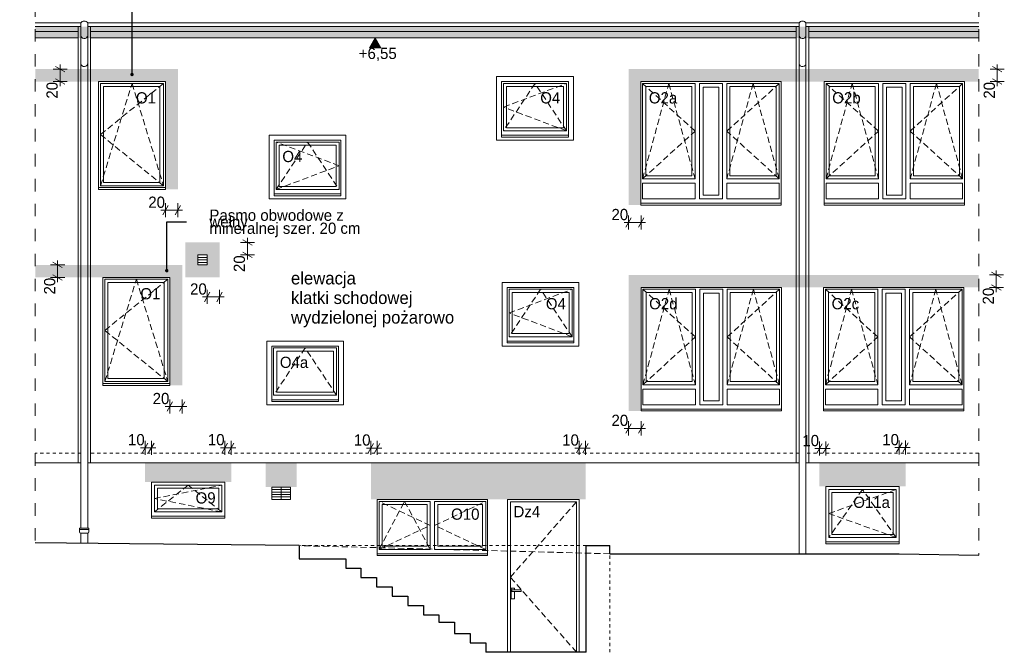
# Model space of a CAD drawing. Extents: x -149893 to 127691, y 5328 to 37028.
# Tile 84 of 88: x 97905 to 113688, y 17613 to 27755. Entities that reach past the tile are written whole.
import ezdxf

# ---------------------------------------------------------------- set-up
doc = ezdxf.new("R2010")
doc.units = 0
doc.header["$MEASUREMENT"] = 0
for name, pattern in [('Hidden Line', [100, 50, -50]), ('Krawędzie ukryte', [150, 100, -50]), ('Przerywana', [400, 200, -200])]:
    doc.linetypes.add(name, pattern=pattern)
for name, color, linetype, lineweight in [('Arch drzwi_Nr_Pióra__21', 7, 'Continuous', 13), ('Arch okna_Nr_Pióra__5', 7, 'Continuous', 13), ('Arch opisy okien_Nr_Pióra__21', 7, 'Continuous', 13), ('Arch opisy_Nr_Pióra__21', 7, 'Continuous', 13), ('Arch opisy_Nr_Pióra__7', 7, 'Continuous', 13), ('Arch wymiary_Nr_Pióra__5', 7, 'Continuous', 13), ('INWENT DACH_Nr_Pióra__21', 7, 'Continuous', 13), ('INWENT ODWODNIENIE_Nr_Pióra__21', 7, 'Continuous', 13), ('INWENT OPISY_Nr_Pióra__21', 7, 'Continuous', 13), ('INWENT SCHODY_Nr_Pióra__1', 7, 'Continuous', 25), ('INWENT TEREN_Nr_Pióra__1', 7, 'Continuous', 25), ('INWENT TEREN_Nr_Pióra__21', 7, 'Continuous', 13), ('INWENT. DRZWI_Nr_Pióra__21', 7, 'Continuous', 13), ('INWENT. OKNA_Nr_Pióra__5', 7, 'Continuous', 13), ('INWENT.ŚCIANY_Nr_Pióra__1', 7, 'Continuous', 25), ('INWENT.ŚCIANY_Nr_Pióra__5', 7, 'Continuous', 13)]:
    doc.layers.add(name, color=color, linetype=linetype, lineweight=lineweight)
doc.layers.add('arch izolacje_Nr_Pióra__9', color=7, linetype='Continuous', lineweight=13, true_color=0x3dad99)
doc.layers.add('Arch kolory_Nr_Pióra__64', color=7, linetype='Continuous', lineweight=15, true_color=0x2b862b)
doc.layers.add('Arch wymiary', color=7, linetype='Continuous')
doc.styles.add('GENERATED_STYLE_3', font='txt')
doc.styles.add('GENERATED_STYLE_4', font='txt')
doc.styles.add('GENERATED_STYLE_5', font='txt')
doc.styles.add('GENERATED_STYLE_8', font='txt')
doc.dimstyles.new('GENERATED_STYLE__5', dxfattribs={"dimtxt": 179.999995, "dimasz": 114, "dimexe": 0.18, "dimexo": 0, "dimgap": 0.09, "dimtad": 1, "dimtih": 1, "dimtoh": 1, "dimdec": 0, "dimlfac": 0.1, "dimzin": 0, "dimdsep": 46, "dimtxsty": 'GENERATED_STYLE_3', "dimblk": 'ARROWHEAD_2', "dimblk1": 'ARROWHEAD_2', "dimblk2": 'ARROWHEAD_2', "dimcen": 0.09, "dimclrd": 7, "dimclre": 7, "dimclrt": 7, "dimazin": 0, "dimtfac": 1, "dimtdec": 4, "dimtmove": 0, "dimatfit": 3, "dimfxl": 0, "dimtolj": 1, "dimtzin": 0, "dimarcsym": 0})
doc.dimstyles.new('GENERATED_STYLE__6', dxfattribs={"dimtxt": 179.999995, "dimasz": 114, "dimexe": 0.18, "dimexo": 0, "dimgap": 0.09, "dimtad": 1, "dimdec": 0, "dimlfac": 0.1, "dimzin": 0, "dimdsep": 46, "dimtxsty": 'GENERATED_STYLE_3', "dimblk": 'ARROWHEAD_2', "dimblk1": 'ARROWHEAD_2', "dimblk2": 'ARROWHEAD_2', "dimcen": 0.09, "dimclrd": 7, "dimclre": 7, "dimclrt": 7, "dimazin": 0, "dimtfac": 1, "dimtdec": 4, "dimtmove": 0, "dimatfit": 3, "dimfxl": 0, "dimtolj": 1, "dimtzin": 0, "dimarcsym": 0})
doc.dimstyles.new('GENERATED_STYLE__8', dxfattribs={"dimtxt": 0.18, "dimasz": 109.44, "dimexe": 0.18, "dimexo": 0.0625, "dimgap": 0.09, "dimtad": 0, "dimtih": 1, "dimtoh": 1, "dimdec": 4, "dimzin": 0, "dimdsep": 46, "dimcen": 0.09, "dimadec": 0, "dimazin": 0, "dimtfac": 1, "dimtdec": 4, "dimtmove": 0, "dimatfit": 3, "dimldrblk": 'ARROWHEAD_11', "dimfxl": 0, "dimtolj": 1, "dimtzin": 0, "dimarcsym": 0})

# ---------------------------------------------------------------- blocks, each defined once
blk = doc.blocks.new('*D329')
at = {"layer": 'Arch wymiary_Nr_Pióra__5', "linetype": 'Continuous'}
for p, q in [((100240, 24588), (100240, 24813)), ((100440, 24588), (100440, 24813)), ((100167, 24700), (100240, 24700)), ((100283, 24775), (100197, 24625)), ((100240, 24700), (100440, 24700)), ((100397, 24625), (100483, 24775)), ((100440, 24700), (100513, 24700))]:
    blk.add_line(p, q, dxfattribs=at)
at = {"layer": 'Arch wymiary_Nr_Pióra__5', "insert": (99966, 24736), "char_height": 180, "attachment_point": 7, "style": 'GENERATED_STYLE_3'}
blk.add_mtext('{20}', dxfattribs=at)
blk = doc.blocks.new('ARROWHEAD_2')
at = {"color": 0, "linetype": 'Continuous', "lineweight": 0}
for p, q in [((0, 0), (-1, 0)), ((-0.38, -0.66), (0.38, 0.66))]:
    blk.add_line(p, q, dxfattribs=at)
blk = doc.blocks.new('*D330')
at = {"layer": 'Arch wymiary_Nr_Pióra__5', "linetype": 'Continuous'}
for p, q in [((100953, 23384), (100867, 23234)), ((100910, 23197), (100910, 23422)), ((101067, 23234), (101153, 23384)), ((101110, 23197), (101110, 23422)), ((100837, 23309), (100910, 23309)), ((100910, 23309), (101110, 23309)), ((101110, 23309), (101183, 23309))]:
    blk.add_line(p, q, dxfattribs=at)
at = {"layer": 'Arch wymiary_Nr_Pióra__5', "insert": (100636, 23345), "char_height": 180, "attachment_point": 7, "style": 'GENERATED_STYLE_3'}
blk.add_mtext('{20}', dxfattribs=at)
blk = doc.blocks.new('*D331')
at = {"layer": 'Arch wymiary_Nr_Pióra__5', "linetype": 'Continuous'}
for p, q in [((101667, 24183), (101442, 24183)), ((101629, 24140), (101479, 24226)), ((101554, 24183), (101554, 24256)), ((101554, 23983), (101554, 24183)), ((101479, 24026), (101629, 23940)), ((101667, 23983), (101442, 23983)), ((101554, 23909), (101554, 23983))]:
    blk.add_line(p, q, dxfattribs=at)
at = {"layer": 'Arch wymiary_Nr_Pióra__5', "insert": (101518, 23709), "char_height": 180, "attachment_point": 7, "rotation": 90, "style": 'GENERATED_STYLE_3'}
blk.add_mtext('{20}', dxfattribs=at)
blk = doc.blocks.new('*D332')
at = {"layer": 'Arch wymiary_Nr_Pióra__5', "linetype": 'Continuous'}
for p, q in [((101195, 20780), (101195, 21005)), ((101295, 20780), (101295, 21005)), ((101122, 20893), (101195, 20893)), ((101238, 20968), (101152, 20818)), ((101195, 20893), (101295, 20893)), ((101252, 20818), (101338, 20968)), ((101295, 20893), (101368, 20893))]:
    blk.add_line(p, q, dxfattribs=at)
at = {"layer": 'Arch wymiary_Nr_Pióra__5', "insert": (100921, 20929), "char_height": 180, "attachment_point": 7, "style": 'GENERATED_STYLE_3'}
blk.add_mtext('{10}', dxfattribs=at)
blk = doc.blocks.new('*D333')
at = {"layer": 'Arch wymiary_Nr_Pióra__5', "linetype": 'Continuous'}
for p, q in [((99915, 20780), (99915, 21005)), ((100015, 20780), (100015, 21005)), ((99842, 20893), (99915, 20893)), ((99958, 20968), (99872, 20818)), ((99915, 20893), (100015, 20893)), ((99972, 20818), (100058, 20968)), ((100015, 20893), (100088, 20893))]:
    blk.add_line(p, q, dxfattribs=at)
at = {"layer": 'Arch wymiary_Nr_Pióra__5', "insert": (99641, 20929), "char_height": 180, "attachment_point": 7, "style": 'GENERATED_STYLE_3'}
blk.add_mtext('{10}', dxfattribs=at)
blk = doc.blocks.new('*D334')
at = {"layer": 'Arch wymiary_Nr_Pióra__5', "linetype": 'Continuous'}
for p, q in [((103535, 20776), (103535, 21001)), ((103635, 20776), (103635, 21001)), ((103462, 20888), (103535, 20888)), ((103578, 20963), (103492, 20813)), ((103535, 20888), (103635, 20888)), ((103592, 20813), (103678, 20963)), ((103635, 20888), (103708, 20888))]:
    blk.add_line(p, q, dxfattribs=at)
at = {"layer": 'Arch wymiary_Nr_Pióra__5', "insert": (103261, 20924), "char_height": 180, "attachment_point": 7, "style": 'GENERATED_STYLE_3'}
blk.add_mtext('{10}', dxfattribs=at)
blk = doc.blocks.new('*D335')
at = {"layer": 'Arch wymiary_Nr_Pióra__5', "linetype": 'Continuous'}
for p, q in [((106875, 20776), (106875, 21001)), ((106975, 20776), (106975, 21001)), ((106802, 20888), (106875, 20888)), ((106918, 20963), (106832, 20813)), ((106875, 20888), (106975, 20888)), ((106932, 20813), (107018, 20963)), ((106975, 20888), (107048, 20888))]:
    blk.add_line(p, q, dxfattribs=at)
at = {"layer": 'Arch wymiary_Nr_Pióra__5', "insert": (106601, 20924), "char_height": 180, "attachment_point": 7, "style": 'GENERATED_STYLE_3'}
blk.add_mtext('{10}', dxfattribs=at)
blk = doc.blocks.new('*D336')
at = {"layer": 'Arch wymiary_Nr_Pióra__5', "linetype": 'Continuous'}
for p, q in [((100353, 21628), (100267, 21478)), ((100310, 21441), (100310, 21666)), ((100467, 21478), (100553, 21628)), ((100510, 21441), (100510, 21666)), ((100237, 21553), (100310, 21553)), ((100310, 21553), (100510, 21553)), ((100510, 21553), (100583, 21553))]:
    blk.add_line(p, q, dxfattribs=at)
at = {"layer": 'Arch wymiary_Nr_Pióra__5', "insert": (100036, 21589), "char_height": 180, "attachment_point": 7, "style": 'GENERATED_STYLE_3'}
blk.add_mtext('{20}', dxfattribs=at)
blk = doc.blocks.new('*D337')
at = {"layer": 'Arch wymiary_Nr_Pióra__5', "linetype": 'Continuous'}
for p, q in [((107665, 21091), (107665, 21316)), ((107865, 21091), (107865, 21316)), ((107592, 21203), (107665, 21203)), ((107708, 21278), (107622, 21128)), ((107665, 21203), (107865, 21203)), ((107822, 21128), (107908, 21278)), ((107865, 21203), (107938, 21203))]:
    blk.add_line(p, q, dxfattribs=at)
at = {"layer": 'Arch wymiary_Nr_Pióra__5', "insert": (107391, 21239), "char_height": 180, "attachment_point": 7, "style": 'GENERATED_STYLE_3'}
blk.add_mtext('{20}', dxfattribs=at)
blk = doc.blocks.new('*D338')
at = {"layer": 'Arch wymiary_Nr_Pióra__5', "linetype": 'Continuous'}
for p, q in [((107592, 24503), (107665, 24503)), ((107708, 24578), (107622, 24428)), ((107665, 24390), (107665, 24615)), ((107665, 24503), (107865, 24503)), ((107822, 24428), (107908, 24578)), ((107865, 24390), (107865, 24615)), ((107865, 24503), (107938, 24503))]:
    blk.add_line(p, q, dxfattribs=at)
at = {"layer": 'Arch wymiary_Nr_Pióra__5', "insert": (107391, 24539), "char_height": 180, "attachment_point": 7, "style": 'GENERATED_STYLE_3'}
blk.add_mtext('{20}', dxfattribs=at)
blk = doc.blocks.new('*D339')
at = {"layer": 'Arch wymiary_Nr_Pióra__5', "linetype": 'Continuous'}
for p, q in [((98627, 26920), (98477, 27006)), ((98552, 26963), (98552, 27036)), ((98664, 26963), (98439, 26963)), ((98552, 26763), (98552, 26963)), ((98664, 26763), (98439, 26763)), ((98477, 26806), (98627, 26720)), ((98552, 26689), (98552, 26763))]:
    blk.add_line(p, q, dxfattribs=at)
at = {"layer": 'Arch wymiary_Nr_Pióra__5', "insert": (98516, 26489), "char_height": 180, "attachment_point": 7, "rotation": 90, "style": 'GENERATED_STYLE_3'}
blk.add_mtext('{20}', dxfattribs=at)
blk = doc.blocks.new('*D340')
at = {"layer": 'Arch wymiary_Nr_Pióra__5', "linetype": 'Continuous'}
for p, q in [((98588, 23780), (98438, 23866)), ((98513, 23823), (98513, 23896)), ((98626, 23823), (98401, 23823)), ((98513, 23623), (98513, 23823)), ((98626, 23623), (98401, 23623)), ((98438, 23666), (98588, 23580)), ((98513, 23549), (98513, 23623))]:
    blk.add_line(p, q, dxfattribs=at)
at = {"layer": 'Arch wymiary_Nr_Pióra__5', "insert": (98477, 23349), "char_height": 180, "attachment_point": 7, "rotation": 90, "style": 'GENERATED_STYLE_3'}
blk.add_mtext('{20}', dxfattribs=at)
blk = doc.blocks.new('*D341')
at = {"layer": 'Arch wymiary_Nr_Pióra__5', "linetype": 'Continuous'}
for p, q in [((113650, 26920), (113500, 27006)), ((113575, 26963), (113575, 27036)), ((113688, 26963), (113463, 26963)), ((113575, 26763), (113575, 26963)), ((113688, 26763), (113463, 26763)), ((113500, 26806), (113650, 26720)), ((113575, 26689), (113575, 26763))]:
    blk.add_line(p, q, dxfattribs=at)
at = {"layer": 'Arch wymiary_Nr_Pióra__5', "insert": (113539, 26489), "char_height": 180, "attachment_point": 7, "rotation": 90, "style": 'GENERATED_STYLE_3'}
blk.add_mtext('{20}', dxfattribs=at)
blk = doc.blocks.new('*D342')
at = {"layer": 'Arch wymiary_Nr_Pióra__5', "linetype": 'Continuous'}
for p, q in [((113635, 23620), (113485, 23706)), ((113560, 23663), (113560, 23736)), ((113673, 23663), (113448, 23663)), ((113560, 23463), (113560, 23663)), ((113673, 23463), (113448, 23463)), ((113485, 23506), (113635, 23420)), ((113560, 23389), (113560, 23463))]:
    blk.add_line(p, q, dxfattribs=at)
at = {"layer": 'Arch wymiary_Nr_Pióra__5', "insert": (113524, 23189), "char_height": 180, "attachment_point": 7, "rotation": 90, "style": 'GENERATED_STYLE_3'}
blk.add_mtext('{20}', dxfattribs=at)
blk = doc.blocks.new('*D343')
at = {"layer": 'Arch wymiary_Nr_Pióra__5', "linetype": 'Continuous'}
for p, q in [((110725, 20767), (110725, 20992)), ((110825, 20767), (110825, 20992)), ((110652, 20879), (110725, 20879)), ((110768, 20954), (110682, 20804)), ((110725, 20879), (110825, 20879)), ((110782, 20804), (110868, 20954)), ((110825, 20879), (110898, 20879))]:
    blk.add_line(p, q, dxfattribs=at)
at = {"layer": 'Arch wymiary_Nr_Pióra__5', "insert": (110451, 20915), "char_height": 180, "attachment_point": 7, "style": 'GENERATED_STYLE_3'}
blk.add_mtext('{10}', dxfattribs=at)
blk = doc.blocks.new('*D344')
at = {"layer": 'Arch wymiary_Nr_Pióra__5', "linetype": 'Continuous'}
for p, q in [((112005, 20782), (112005, 21007)), ((112105, 20782), (112105, 21007)), ((111932, 20894), (112005, 20894)), ((112048, 20969), (111962, 20819)), ((112005, 20894), (112105, 20894)), ((112062, 20819), (112148, 20969)), ((112105, 20894), (112178, 20894))]:
    blk.add_line(p, q, dxfattribs=at)
at = {"layer": 'Arch wymiary_Nr_Pióra__5', "insert": (111731, 20930), "char_height": 180, "attachment_point": 7, "style": 'GENERATED_STYLE_3'}
blk.add_mtext('{10}', dxfattribs=at)
blk = doc.blocks.new('Wymiary_115', base_point=(103603, 27463))
at = {"layer": 'Arch wymiary_Nr_Pióra__5', "linetype": 'Continuous'}
blk.add_hatch(color=256, dxfattribs=at).paths.add_polyline_path([(103603, 27463), (103510, 27303), (103696, 27303)], flags=0)
for p, q in [((103603, 27463), (103483, 27463)), ((103603, 27463), (103510, 27303)), ((103603, 27463), (103723, 27463)), ((103696, 27303), (103603, 27463)), ((103510, 27303), (103696, 27303))]:
    blk.add_line(p, q, dxfattribs=at)
at = {"layer": 'Arch wymiary_Nr_Pióra__5', "insert": (103340, 27091), "char_height": 180, "attachment_point": 7, "style": 'GENERATED_STYLE_3'}
blk.add_mtext('{+6,55}', dxfattribs=at)
blk = doc.blocks.new('ARROWHEAD_11')
at = {"color": 0, "linetype": 'Continuous', "lineweight": 0}
blk.add_line((0, 0), (-1, 0), dxfattribs=at)
at = {"color": 0, "linetype": 'Continuous', "lineweight": 0, "const_width": 0.25, "flags": 128}
blk.add_lwpolyline([(-0.125, 0, 1), (0.125, 0, 1)], format="xyb", close=True, dxfattribs=at)

msp = doc.modelspace()

# ---------------------------------------------------------------- hatches: boundary and pattern name
at = {"layer": 'Arch kolory_Nr_Pióra__64', "linetype": 'Continuous'}
for points in [[(98154.8, 27462.8), (113278.3, 27462.8), (113278.3, 27642.9), (98154.8, 27642.9)], [(100440.1, 25032.8), (100440.1, 26962.8), (98154.8, 26962.8), (98154.8, 26762.8), (100240.1, 26762.8), (100240.1, 25032.8)], [(107665.1, 24782.8), (107865.1, 24782.8), (107865.1, 26762.8), (113278.3, 26762.8), (113278.3, 26962.8), (107665.1, 26962.8)], [(100510.1, 21892.8), (100510.1, 23822.8), (98154.8, 23822.8), (98154.8, 23622.8), (100310.1, 23622.8), (100310.1, 21892.8)], [(107665.1, 21482.8), (107865.1, 21482.8), (107865.1, 23462.8), (113278.3, 23462.8), (113278.3, 23662.8), (107665.1, 23662.8)], [(101295.1, 20342.8), (99915.1, 20342.8), (99915.1, 20652.8), (101295.1, 20652.8)], [(102345.1, 20262.8), (101845.1, 20262.8), (101845.1, 20652.8), (102345.1, 20652.8)], [(103535.1, 20062.8), (106975.1, 20062.8), (106975.1, 20652.8), (103535.1, 20652.8)], [(110725.1, 20272.8), (112105.1, 20272.8), (112105.1, 20652.8), (110725.1, 20652.8)]]:
    msp.add_hatch(color=256, dxfattribs=at).paths.add_polyline_path(points, flags=0)
h = msp.add_hatch(color=256, dxfattribs=at)
h.paths.add_polyline_path([(101110.1, 23622.8), (100560.1, 23622.8), (100560.1, 24182.8), (101110.1, 24182.8)], flags=0)
h.paths.add_polyline_path([(100760.1, 23822.8), (100760.1, 23982.8), (100910.1, 23982.8), (100910.1, 23822.8)], flags=0)

# ---------------------------------------------------------------- linework, layer by layer
at = {"layer": 'Arch drzwi_Nr_Pióra__21', "linetype": 'Continuous'}
for p, q in [((105945.1, 18612.8), (105795.1, 18612.8)), ((105795.1, 18612.8), (105795.1, 18587.8)), ((105795.1, 18587.8), (105945.1, 18587.8)), ((105945.1, 18587.8), (105945.1, 18612.8))]:
    msp.add_line(p, q, dxfattribs=at)
at = {"layer": 'arch izolacje_Nr_Pióra__9', "linetype": 'Continuous'}
for p, q in [((98840.1, 20652.8), (98840.1, 27642.9)), ((99040.1, 20652.8), (99040.1, 27642.9)), ((110352.6, 20652.8), (110352.6, 27642.9)), ((110552.6, 20652.8), (110552.6, 27642.9)), ((98154.8, 27562.8), (98840.1, 27562.8)), ((98154.8, 27462.8), (98840.1, 27462.8)), ((99040.1, 27562.8), (110352.6, 27562.8)), ((99040.1, 27462.8), (110352.6, 27462.8)), ((110552.6, 27562.8), (113278.3, 27562.8)), ((110552.6, 27462.8), (113278.3, 27462.8)), ((105550.1, 26842.8), (106780.1, 26842.8)), ((105550.1, 26842.8), (105550.1, 25822.8)), ((106780.1, 26842.8), (106780.1, 25822.8)), ((101905.1, 25902.8), (103135.1, 25902.8)), ((101905.1, 25902.8), (101905.1, 24882.8)), ((103135.1, 25902.8), (103135.1, 24882.8)), ((105550.1, 25822.8), (106780.1, 25822.8)), ((101905.1, 24882.8), (103135.1, 24882.8)), ((105640.1, 23542.8), (106870.1, 23542.8)), ((105640.1, 23542.8), (105640.1, 22522.8)), ((106870.1, 23542.8), (106870.1, 22522.8)), ((101865.1, 22602.8), (103095.1, 22602.8)), ((101865.1, 22602.8), (101865.1, 21582.8)), ((103095.1, 22602.8), (103095.1, 21582.8)), ((105640.1, 22522.8), (106870.1, 22522.8)), ((101865.1, 21582.8), (103095.1, 21582.8)), ((98885.1, 20652.8), (98154.8, 20652.8)), ((110397.6, 20652.8), (98995.1, 20652.8)), ((113278.3, 20652.8), (110507.6, 20652.8))]:
    msp.add_line(p, q, dxfattribs=at)
at = {"layer": 'Arch okna_Nr_Pióra__5', "linetype": 'Continuous'}
for p, q in [((100210.1, 26732.8), (99200.1, 26732.8)), ((99200.1, 26732.8), (99200.1, 25092.8)), ((99250.1, 26682.8), (99250.1, 25142.8)), ((100150.1, 26682.8), (99250.1, 26682.8)), ((100150.1, 26682.8), (100150.1, 25142.8)), ((100210.1, 26732.8), (100210.1, 25092.8)), ((107890.1, 26732.8), (108730.1, 26732.8)), ((107890.1, 26732.8), (107890.1, 25202.8)), ((107940.1, 26682.8), (107940.1, 25252.8)), ((107940.1, 26682.8), (108680.1, 26682.8)), ((108680.1, 25252.8), (108680.1, 26682.8)), ((108730.1, 25202.8), (108730.1, 26732.8)), ((108800.1, 26732.8), (109170.1, 26732.8)), ((108800.1, 24882.8), (108800.1, 26732.8)), ((109170.1, 24882.8), (109170.1, 26732.8)), ((109240.1, 26732.8), (110080.1, 26732.8)), ((109240.1, 25202.8), (109240.1, 26732.8)), ((109290.1, 25252.8), (109290.1, 26682.8)), ((109290.1, 26682.8), (110030.1, 26682.8)), ((110030.1, 26682.8), (110030.1, 25252.8)), ((110080.1, 26732.8), (110080.1, 25202.8)), ((110830.1, 26732.8), (111670.1, 26732.8)), ((110830.1, 26732.8), (110830.1, 25202.8)), ((110880.1, 26682.8), (110880.1, 25252.8)), ((110880.1, 26682.8), (111620.1, 26682.8)), ((111620.1, 25252.8), (111620.1, 26682.8)), ((111670.1, 25202.8), (111670.1, 26732.8)), ((111740.1, 26732.8), (112110.1, 26732.8)), ((111740.1, 24882.8), (111740.1, 26732.8)), ((112110.1, 24882.8), (112110.1, 26732.8)), ((112180.1, 26732.8), (113020.1, 26732.8)), ((112180.1, 25202.8), (112180.1, 26732.8)), ((112230.1, 25252.8), (112230.1, 26682.8)), ((112230.1, 26682.8), (112970.1, 26682.8)), ((112970.1, 26682.8), (112970.1, 25252.8)), ((113020.1, 26732.8), (113020.1, 25202.8)), ((108860.1, 24942.8), (108860.1, 26672.8)), ((108860.1, 26672.8), (109110.1, 26672.8)), ((109110.1, 24942.8), (109110.1, 26672.8)), ((111800.1, 24942.8), (111800.1, 26672.8)), ((111800.1, 26672.8), (112050.1, 26672.8)), ((112050.1, 24942.8), (112050.1, 26672.8)), ((100150.1, 25142.8), (99250.1, 25142.8)), ((107890.1, 25202.8), (108730.1, 25202.8)), ((107890.1, 25132.8), (108730.1, 25132.8)), ((107890.1, 25132.8), (107890.1, 24882.8)), ((107940.1, 25252.8), (108680.1, 25252.8)), ((108730.1, 24882.8), (108730.1, 25132.8)), ((109240.1, 25202.8), (110080.1, 25202.8)), ((109240.1, 25132.8), (110080.1, 25132.8)), ((109240.1, 24882.8), (109240.1, 25132.8)), ((109290.1, 25252.8), (110030.1, 25252.8)), ((110080.1, 25132.8), (110080.1, 24882.8)), ((110830.1, 25202.8), (111670.1, 25202.8)), ((110830.1, 25132.8), (111670.1, 25132.8)), ((110830.1, 25132.8), (110830.1, 24882.8)), ((110880.1, 25252.8), (111620.1, 25252.8)), ((111670.1, 24882.8), (111670.1, 25132.8)), ((112180.1, 25202.8), (113020.1, 25202.8)), ((112180.1, 25132.8), (113020.1, 25132.8)), ((112180.1, 24882.8), (112180.1, 25132.8)), ((112230.1, 25252.8), (112970.1, 25252.8)), ((113020.1, 25132.8), (113020.1, 24882.8)), ((100210.1, 25092.8), (99200.1, 25092.8)), ((108860.1, 24942.8), (109110.1, 24942.8)), ((111800.1, 24942.8), (112050.1, 24942.8)), ((107890.1, 24882.8), (108730.1, 24882.8)), ((108800.1, 24882.8), (109170.1, 24882.8)), ((109240.1, 24882.8), (110080.1, 24882.8)), ((110830.1, 24882.8), (111670.1, 24882.8)), ((111740.1, 24882.8), (112110.1, 24882.8)), ((112180.1, 24882.8), (113020.1, 24882.8)), ((100280.1, 23592.8), (99270.1, 23592.8)), ((99270.1, 23592.8), (99270.1, 21952.8)), ((99320.1, 23542.8), (99320.1, 22002.8)), ((100220.1, 23542.8), (99320.1, 23542.8)), ((100220.1, 23542.8), (100220.1, 22002.8)), ((100280.1, 23592.8), (100280.1, 21952.8)), ((107895.1, 23432.8), (108735.1, 23432.8)), ((107895.1, 23432.8), (107895.1, 21902.8)), ((107945.1, 23382.8), (107945.1, 21952.8)), ((107945.1, 23382.8), (108685.1, 23382.8)), ((108685.1, 21952.8), (108685.1, 23382.8)), ((108735.1, 21902.8), (108735.1, 23432.8)), ((108805.1, 23432.8), (109175.1, 23432.8)), ((108805.1, 21582.8), (108805.1, 23432.8)), ((108865.1, 21642.8), (108865.1, 23372.8)), ((108865.1, 23372.8), (109115.1, 23372.8)), ((109115.1, 21642.8), (109115.1, 23372.8)), ((109175.1, 21582.8), (109175.1, 23432.8)), ((109245.1, 23432.8), (110085.1, 23432.8)), ((109245.1, 21902.8), (109245.1, 23432.8)), ((109295.1, 21952.8), (109295.1, 23382.8)), ((109295.1, 23382.8), (110035.1, 23382.8)), ((110035.1, 23382.8), (110035.1, 21952.8)), ((110085.1, 23432.8), (110085.1, 21902.8)), ((110820.1, 23432.8), (111660.1, 23432.8)), ((110820.1, 23432.8), (110820.1, 21902.8)), ((110870.1, 23382.8), (110870.1, 21952.8)), ((110870.1, 23382.8), (111610.1, 23382.8)), ((111610.1, 21952.8), (111610.1, 23382.8)), ((111660.1, 21902.8), (111660.1, 23432.8)), ((111730.1, 23432.8), (112100.1, 23432.8)), ((111730.1, 21582.8), (111730.1, 23432.8)), ((111790.1, 21642.8), (111790.1, 23372.8)), ((111790.1, 23372.8), (112040.1, 23372.8)), ((112040.1, 21642.8), (112040.1, 23372.8)), ((112100.1, 21582.8), (112100.1, 23432.8)), ((112170.1, 23432.8), (113010.1, 23432.8)), ((112170.1, 21902.8), (112170.1, 23432.8)), ((112220.1, 21952.8), (112220.1, 23382.8)), ((112220.1, 23382.8), (112960.1, 23382.8)), ((112960.1, 23382.8), (112960.1, 21952.8)), ((113010.1, 23432.8), (113010.1, 21902.8)), ((100280.1, 21952.8), (99270.1, 21952.8)), ((100220.1, 22002.8), (99320.1, 22002.8)), ((107945.1, 21952.8), (108685.1, 21952.8)), ((109295.1, 21952.8), (110035.1, 21952.8)), ((110870.1, 21952.8), (111610.1, 21952.8)), ((112220.1, 21952.8), (112960.1, 21952.8)), ((107895.1, 21902.8), (108735.1, 21902.8)), ((107895.1, 21832.8), (108735.1, 21832.8)), ((107895.1, 21832.8), (107895.1, 21582.8)), ((108735.1, 21582.8), (108735.1, 21832.8)), ((109245.1, 21902.8), (110085.1, 21902.8)), ((109245.1, 21832.8), (110085.1, 21832.8)), ((109245.1, 21582.8), (109245.1, 21832.8)), ((110085.1, 21832.8), (110085.1, 21582.8)), ((110820.1, 21902.8), (111660.1, 21902.8)), ((110820.1, 21832.8), (111660.1, 21832.8)), ((110820.1, 21832.8), (110820.1, 21582.8)), ((111660.1, 21582.8), (111660.1, 21832.8)), ((112170.1, 21902.8), (113010.1, 21902.8)), ((112170.1, 21832.8), (113010.1, 21832.8)), ((112170.1, 21582.8), (112170.1, 21832.8)), ((113010.1, 21832.8), (113010.1, 21582.8)), ((108865.1, 21642.8), (109115.1, 21642.8)), ((111790.1, 21642.8), (112040.1, 21642.8)), ((107895.1, 21582.8), (108735.1, 21582.8)), ((108805.1, 21582.8), (109175.1, 21582.8)), ((109245.1, 21582.8), (110085.1, 21582.8)), ((110820.1, 21582.8), (111660.1, 21582.8)), ((111730.1, 21582.8), (112100.1, 21582.8)), ((112170.1, 21582.8), (113010.1, 21582.8)), ((100065.1, 20292.8), (101145.1, 20292.8)), ((100065.1, 20292.8), (100065.1, 19862.8)), ((100115.1, 20242.8), (100115.1, 19912.8)), ((100115.1, 20242.8), (101095.1, 20242.8)), ((101095.1, 20242.8), (101095.1, 19912.8)), ((101145.1, 20292.8), (101145.1, 19862.8)), ((110875.1, 20222.8), (111955.1, 20222.8)), ((110875.1, 20222.8), (110875.1, 19452.8)), ((111955.1, 20222.8), (111955.1, 19452.8)), ((110925.1, 20172.8), (110925.1, 19502.8)), ((110925.1, 20172.8), (111905.1, 20172.8)), ((111905.1, 20172.8), (111905.1, 19502.8)), ((101095.1, 19912.8), (100115.1, 19912.8)), ((103665.1, 20032.8), (103665.1, 19262.8)), ((104485.1, 20032.8), (103665.1, 20032.8)), ((104435.1, 19982.8), (103715.1, 19982.8)), ((103715.1, 19982.8), (103715.1, 19312.8)), ((104435.1, 19982.8), (104435.1, 19312.8)), ((104485.1, 20032.8), (104485.1, 19262.8)), ((105375.1, 20032.8), (104555.1, 20032.8)), ((104555.1, 20032.8), (104555.1, 19262.8)), ((105325.1, 19982.8), (104605.1, 19982.8)), ((104605.1, 19982.8), (104605.1, 19312.8)), ((105325.1, 19982.8), (105325.1, 19312.8)), ((105375.1, 20032.8), (105375.1, 19262.8)), ((100015.1, 19762.8), (100015.1, 19792.8)), ((101195.1, 19762.8), (100015.1, 19762.8)), ((101145.1, 19862.8), (100065.1, 19862.8)), ((101195.1, 19792.8), (101195.1, 19762.8)), ((111955.1, 19452.8), (110875.1, 19452.8)), ((111905.1, 19502.8), (110925.1, 19502.8)), ((104485.1, 19262.8), (103665.1, 19262.8)), ((104435.1, 19312.8), (103715.1, 19312.8)), ((105375.1, 19262.8), (104555.1, 19262.8)), ((105325.1, 19312.8), (104605.1, 19312.8)), ((110825.1, 19352.8), (110825.1, 19382.8)), ((112005.1, 19352.8), (110825.1, 19352.8)), ((112005.1, 19382.8), (112005.1, 19352.8)), ((103635.1, 19192.8), (103635.1, 19162.8)), ((103635.1, 19162.8), (105405.1, 19162.8)), ((105405.1, 19162.8), (105405.1, 19192.8))]:
    msp.add_line(p, q, dxfattribs=at)
at = {"layer": 'Arch okna_Nr_Pióra__5', "linetype": 'Krawędzie ukryte'}
for p, q in [((99200.1, 25912.8), (100210.1, 26732.8)), ((99200.1, 25092.8), (99705.1, 26732.8)), ((99705.1, 26732.8), (100210.1, 25092.8)), ((105660.1, 26352.8), (106670.1, 26732.8)), ((106165.1, 26732.8), (105660.1, 25972.8)), ((106670.1, 25972.8), (106165.1, 26732.8)), ((108730.1, 25967.8), (107890.1, 26732.8)), ((107890.1, 25202.8), (108310.1, 26732.8)), ((108310.1, 26732.8), (108730.1, 25202.8)), ((109240.1, 25967.8), (110080.1, 26732.8)), ((109660.1, 26732.8), (109240.1, 25202.8)), ((110080.1, 25202.8), (109660.1, 26732.8)), ((111670.1, 25967.8), (110830.1, 26732.8)), ((110830.1, 25202.8), (111250.1, 26732.8)), ((111250.1, 26732.8), (111670.1, 25202.8)), ((112180.1, 25967.8), (113020.1, 26732.8)), ((112600.1, 26732.8), (112180.1, 25202.8)), ((113020.1, 25202.8), (112600.1, 26732.8)), ((106670.1, 25972.8), (105660.1, 26352.8)), ((100210.1, 25092.8), (99200.1, 25912.8)), ((107890.1, 25202.8), (108730.1, 25967.8)), ((110080.1, 25202.8), (109240.1, 25967.8)), ((110830.1, 25202.8), (111670.1, 25967.8)), ((113020.1, 25202.8), (112180.1, 25967.8)), ((103025.1, 25412.8), (102015.1, 25792.8)), ((102015.1, 25032.8), (102520.1, 25792.8)), ((102520.1, 25792.8), (103025.1, 25032.8)), ((102015.1, 25032.8), (103025.1, 25412.8)), ((99270.1, 22772.8), (100280.1, 23592.8)), ((99270.1, 21952.8), (99775.1, 23592.8)), ((99775.1, 23592.8), (100280.1, 21952.8)), ((105750.1, 23052.8), (106760.1, 23432.8)), ((106255.1, 23432.8), (105750.1, 22672.8)), ((106760.1, 22672.8), (106255.1, 23432.8)), ((108735.1, 22667.8), (107895.1, 23432.8)), ((107895.1, 21902.8), (108315.1, 23432.8)), ((108315.1, 23432.8), (108735.1, 21902.8)), ((109245.1, 22667.8), (110085.1, 23432.8)), ((109665.1, 23432.8), (109245.1, 21902.8)), ((110085.1, 21902.8), (109665.1, 23432.8)), ((111660.1, 22667.8), (110820.1, 23432.8)), ((110820.1, 21902.8), (111240.1, 23432.8)), ((111240.1, 23432.8), (111660.1, 21902.8)), ((112170.1, 22667.8), (113010.1, 23432.8)), ((112590.1, 23432.8), (112170.1, 21902.8)), ((113010.1, 21902.8), (112590.1, 23432.8)), ((106760.1, 22672.8), (105750.1, 23052.8)), ((100280.1, 21952.8), (99270.1, 22772.8)), ((107895.1, 21902.8), (108735.1, 22667.8)), ((110085.1, 21902.8), (109245.1, 22667.8)), ((110820.1, 21902.8), (111660.1, 22667.8)), ((113010.1, 21902.8), (112170.1, 22667.8)), ((102480.1, 22492.8), (101975.1, 21732.8)), ((102985.1, 21732.8), (102480.1, 22492.8)), ((100065.1, 20077.8), (101145.1, 20292.8)), ((100605.1, 20292.8), (100065.1, 19862.8)), ((101145.1, 19862.8), (100605.1, 20292.8)), ((110875.1, 19837.8), (111955.1, 20222.8)), ((111415.1, 20222.8), (110875.1, 19452.8)), ((111955.1, 19452.8), (111415.1, 20222.8)), ((101145.1, 19862.8), (100065.1, 20077.8)), ((103665.1, 19262.8), (104075.1, 20032.8)), ((104485.1, 19647.8), (103665.1, 20032.8)), ((104075.1, 20032.8), (104485.1, 19262.8)), ((104555.1, 19647.8), (105375.1, 20032.8)), ((105770.1, 18817.8), (106830.1, 20022.8)), ((111955.1, 19452.8), (110875.1, 19837.8)), ((103665.1, 19262.8), (104485.1, 19647.8)), ((105375.1, 19262.8), (104555.1, 19647.8)), ((106830.1, 17612.8), (105770.1, 18817.8))]:
    msp.add_line(p, q, dxfattribs=at)
at = {"layer": 'INWENT DACH_Nr_Pióra__21', "linetype": 'Continuous'}
for p, q in [((98154.8, 27702.2), (98885.1, 27702.2)), ((98154.8, 27642.9), (98885.1, 27642.9)), ((98995.1, 27702.2), (110397.6, 27702.2)), ((98995.1, 27642.9), (110397.6, 27642.9)), ((110507.6, 27702.2), (113278.3, 27702.2)), ((110507.6, 27642.9), (113278.3, 27642.9))]:
    msp.add_line(p, q, dxfattribs=at)
at = {"layer": 'INWENT ODWODNIENIE_Nr_Pióra__21', "linetype": 'Continuous'}
for p, q in [((98885.1, 27702.2), (98885.1, 19602.8)), ((98995.1, 27702.2), (98995.1, 19602.8)), ((110397.6, 27702.2), (110397.6, 19192.8)), ((110507.6, 27702.2), (110507.6, 19192.8)), ((98865.1, 19602.8), (99015.1, 19602.8)), ((98865.1, 19602.8), (98865.1, 19542.8)), ((98865.1, 19582.8), (99015.1, 19582.8)), ((99015.1, 19602.8), (99015.1, 19542.8)), ((98885.1, 19522.8), (98885.1, 19360.7)), ((98995.1, 19522.8), (98885.1, 19522.8)), ((98995.1, 19522.8), (98995.1, 19359.6))]:
    msp.add_line(p, q, dxfattribs=at)
for centre, radius, start, end in [((98940.1, 27666.6), 65.5, 32.87588, 147.12412), ((110452.6, 27666.6), 65.5, 32.87588, 147.12412), ((98940.1, 27507.4), 55.2, 174.54738, 354.54738), ((110452.6, 27507.4), 55.2, 174.54738, 354.54738), ((98940.1, 27057.4), 55.2, 185.45262, 5.45262), ((110452.6, 27057.4), 55.2, 185.45262, 5.45262), ((98885.1, 19542.8), 20, 180, 270), ((98995.1, 19542.8), 20, 270, 0)]:
    msp.add_arc(centre, radius, start, end, dxfattribs=at)
at = {"layer": 'INWENT OPISY_Nr_Pióra__21', "linetype": 'Przerywana'}
for p, q in [((98154.8, 33202.8), (98154.8, 19368.1)), ((113278.3, 33202.8), (113278.3, 19172.4))]:
    msp.add_line(p, q, dxfattribs=at)
at = {"layer": 'INWENT SCHODY_Nr_Pióra__1', "linetype": 'Continuous'}
for p, q in [((102385.1, 19322.8), (102385.1, 19112.8)), ((102385.1, 19112.8), (103135.1, 19112.8)), ((103135.1, 19112.8), (103135.1, 18962.8)), ((103135.1, 18962.8), (103375.1, 18962.8)), ((103375.1, 18962.8), (103375.1, 18812.8)), ((103375.1, 18812.8), (103625.1, 18812.8)), ((103625.1, 18812.8), (103625.1, 18662.8)), ((103625.1, 18662.8), (103875.1, 18662.8)), ((103875.1, 18662.8), (103875.1, 18512.8)), ((103875.1, 18512.8), (104125.1, 18512.8)), ((104125.1, 18512.8), (104125.1, 18362.8)), ((104125.1, 18362.8), (104375.1, 18362.8)), ((104375.1, 18362.8), (104375.1, 18212.8)), ((104375.1, 18212.8), (104625.1, 18212.8)), ((104625.1, 18212.8), (104625.1, 18095.9)), ((104625.1, 18095.9), (104875.1, 18095.9)), ((104875.1, 18095.9), (104875.1, 17912.8)), ((104875.1, 17912.8), (105125.1, 17912.8)), ((105125.1, 17912.8), (105125.1, 17762.8)), ((105125.1, 17762.8), (105375.1, 17762.8)), ((105375.1, 17762.8), (105375.1, 17612.8)), ((106985.1, 17612.8), (105375.1, 17612.8))]:
    msp.add_line(p, q, dxfattribs=at)
at = {"layer": 'INWENT TEREN_Nr_Pióra__1', "linetype": 'Continuous'}
for p, q in [((99665.1, 19352.8), (98154.8, 19368.1)), ((102385.1, 19322.8), (99665.1, 19352.8)), ((107365.1, 19192.8), (112005.1, 19192.8)), ((112005.1, 19192.8), (113278.3, 19172.4))]:
    msp.add_line(p, q, dxfattribs=at)
at = {"layer": 'INWENT TEREN_Nr_Pióra__21', "linetype": 'Krawędzie ukryte'}
msp.add_line((107365.1, 19192.8), (102385.1, 19322.8), dxfattribs=at)
at = {"layer": 'INWENT. DRZWI_Nr_Pióra__21', "linetype": 'Continuous'}
for p, q in [((105770.1, 20022.8), (106830.1, 20022.8)), ((105770.1, 20022.8), (105770.1, 17612.8)), ((106830.1, 17612.8), (106830.1, 20022.8)), ((105785.1, 18642.8), (105835.1, 18642.8)), ((105785.1, 18472.8), (105785.1, 18642.8)), ((105835.1, 18612.8), (105835.1, 18642.8)), ((105835.1, 18472.8), (105785.1, 18472.8)), ((105835.1, 18472.8), (105835.1, 18587.8))]:
    msp.add_line(p, q, dxfattribs=at)
at = {"layer": 'INWENT. OKNA_Nr_Pióra__5', "linetype": 'Continuous'}
for p, q in [((106670.1, 26732.8), (105660.1, 26732.8)), ((105660.1, 25972.8), (105660.1, 26732.8)), ((105710.1, 26022.8), (105710.1, 26682.8)), ((106620.1, 26682.8), (105710.1, 26682.8)), ((106620.1, 26022.8), (106620.1, 26682.8)), ((106670.1, 25972.8), (106670.1, 26732.8)), ((105630.1, 25872.8), (105630.1, 25902.8)), ((106670.1, 25972.8), (105660.1, 25972.8)), ((106620.1, 26022.8), (105710.1, 26022.8)), ((106700.1, 25902.8), (106700.1, 25872.8)), ((103025.1, 25792.8), (102015.1, 25792.8)), ((102015.1, 25032.8), (102015.1, 25792.8)), ((102065.1, 25082.8), (102065.1, 25742.8)), ((102975.1, 25742.8), (102065.1, 25742.8)), ((102975.1, 25082.8), (102975.1, 25742.8)), ((103025.1, 25032.8), (103025.1, 25792.8)), ((106700.1, 25872.8), (105630.1, 25872.8)), ((99170.1, 25062.8), (99170.1, 25032.8)), ((99170.1, 25032.8), (100240.1, 25032.8)), ((100240.1, 25032.8), (100240.1, 25062.8)), ((101985.1, 24932.8), (101985.1, 24962.8)), ((103025.1, 25032.8), (102015.1, 25032.8)), ((102975.1, 25082.8), (102065.1, 25082.8)), ((103055.1, 24962.8), (103055.1, 24932.8)), ((103055.1, 24932.8), (101985.1, 24932.8)), ((107860.1, 24812.8), (107860.1, 24782.8)), ((107860.1, 24782.8), (110110.1, 24782.8)), ((110110.1, 24782.8), (110110.1, 24812.8)), ((110800.1, 24812.8), (110800.1, 24782.8)), ((110800.1, 24782.8), (113050.1, 24782.8)), ((113050.1, 24782.8), (113050.1, 24812.8)), ((106760.1, 23432.8), (105750.1, 23432.8)), ((105750.1, 22672.8), (105750.1, 23432.8)), ((105800.1, 22722.8), (105800.1, 23382.8)), ((106710.1, 23382.8), (105800.1, 23382.8)), ((106710.1, 22722.8), (106710.1, 23382.8)), ((106760.1, 22672.8), (106760.1, 23432.8)), ((105720.1, 22572.8), (105720.1, 22602.8)), ((106790.1, 22572.8), (105720.1, 22572.8)), ((106760.1, 22672.8), (105750.1, 22672.8)), ((106710.1, 22722.8), (105800.1, 22722.8)), ((106790.1, 22602.8), (106790.1, 22572.8)), ((102985.1, 22492.8), (101975.1, 22492.8)), ((101975.1, 21732.8), (101975.1, 22492.8)), ((102025.1, 21782.8), (102025.1, 22442.8)), ((102935.1, 22442.8), (102025.1, 22442.8)), ((102935.1, 21782.8), (102935.1, 22442.8)), ((102985.1, 21732.8), (102985.1, 22492.8)), ((99240.1, 21922.8), (99240.1, 21892.8)), ((99240.1, 21892.8), (100310.1, 21892.8)), ((100310.1, 21892.8), (100310.1, 21922.8)), ((102935.1, 21782.8), (102025.1, 21782.8)), ((101945.1, 21632.8), (101945.1, 21662.8)), ((103015.1, 21632.8), (101945.1, 21632.8)), ((102985.1, 21732.8), (101975.1, 21732.8)), ((103015.1, 21662.8), (103015.1, 21632.8)), ((107865.1, 21512.8), (107865.1, 21482.8)), ((107865.1, 21482.8), (110115.1, 21482.8)), ((110115.1, 21482.8), (110115.1, 21512.8)), ((110790.1, 21512.8), (110790.1, 21482.8)), ((110790.1, 21482.8), (113040.1, 21482.8)), ((113040.1, 21482.8), (113040.1, 21512.8))]:
    msp.add_line(p, q, dxfattribs=at)
at = {"layer": 'INWENT.ŚCIANY_Nr_Pióra__1', "linetype": 'Continuous'}
for p, q in [((106985.1, 17612.8), (106985.1, 19322.8)), ((106985.1, 19322.8), (107365.1, 19322.8)), ((107365.1, 19192.8), (107365.1, 19322.8))]:
    msp.add_line(p, q, dxfattribs=at)
at = {"layer": 'INWENT.ŚCIANY_Nr_Pióra__5', "linetype": 'Continuous'}
for p, q in [((99170.1, 26762.8), (100240.1, 26762.8)), ((99170.1, 26762.8), (99170.1, 25062.8)), ((100240.1, 26762.8), (100240.1, 25062.8)), ((106700.1, 26762.8), (105630.1, 26762.8)), ((105630.1, 25902.8), (105630.1, 26762.8)), ((106700.1, 25902.8), (106700.1, 26762.8)), ((107860.1, 26762.8), (110110.1, 26762.8)), ((107860.1, 26762.8), (107860.1, 24812.8)), ((110110.1, 26762.8), (110110.1, 24812.8)), ((110800.1, 26762.8), (113050.1, 26762.8)), ((110800.1, 26762.8), (110800.1, 24812.8)), ((113050.1, 26762.8), (113050.1, 24812.8)), ((106700.1, 25902.8), (105630.1, 25902.8)), ((103055.1, 25822.8), (101985.1, 25822.8)), ((101985.1, 24962.8), (101985.1, 25822.8)), ((103055.1, 24962.8), (103055.1, 25822.8)), ((99170.1, 25062.8), (100240.1, 25062.8)), ((103055.1, 24962.8), (101985.1, 24962.8)), ((107860.1, 24812.8), (110110.1, 24812.8)), ((110800.1, 24812.8), (113050.1, 24812.8)), ((100760.1, 23982.8), (100910.1, 23982.8)), ((100760.1, 23822.8), (100760.1, 23982.8)), ((100910.1, 23942.8), (100760.1, 23942.8)), ((100910.1, 23902.8), (100760.1, 23902.8)), ((100910.1, 23862.8), (100760.1, 23862.8)), ((100910.1, 23982.8), (100910.1, 23822.8)), ((100910.1, 23822.8), (100760.1, 23822.8)), ((99240.1, 23622.8), (99240.1, 21922.8)), ((99240.1, 23622.8), (100310.1, 23622.8)), ((100310.1, 23622.8), (100310.1, 21922.8)), ((106790.1, 23462.8), (105720.1, 23462.8)), ((105720.1, 22602.8), (105720.1, 23462.8)), ((106790.1, 22602.8), (106790.1, 23462.8)), ((107865.1, 23462.8), (107865.1, 21512.8)), ((107865.1, 23462.8), (110115.1, 23462.8)), ((110115.1, 23462.8), (110115.1, 21512.8)), ((110790.1, 23462.8), (110790.1, 21512.8)), ((110790.1, 23462.8), (113040.1, 23462.8)), ((113040.1, 23462.8), (113040.1, 21512.8)), ((106790.1, 22602.8), (105720.1, 22602.8)), ((103015.1, 22522.8), (101945.1, 22522.8)), ((101945.1, 21662.8), (101945.1, 22522.8)), ((103015.1, 21662.8), (103015.1, 22522.8)), ((99240.1, 21922.8), (100310.1, 21922.8)), ((103015.1, 21662.8), (101945.1, 21662.8)), ((107865.1, 21512.8), (110115.1, 21512.8)), ((110790.1, 21512.8), (113040.1, 21512.8)), ((100015.1, 20342.8), (100015.1, 19792.8)), ((100015.1, 20342.8), (101195.1, 20342.8)), ((101195.1, 20342.8), (101195.1, 19792.8)), ((101945.1, 20262.8), (102245.1, 20262.8)), ((101945.1, 20062.8), (101945.1, 20262.8)), ((102245.1, 20222.8), (101945.1, 20222.8)), ((102095.1, 20262.8), (102095.1, 20062.8)), ((102245.1, 20262.8), (102245.1, 20062.8)), ((110825.1, 20272.8), (110825.1, 19382.8)), ((110825.1, 20272.8), (112005.1, 20272.8)), ((112005.1, 20272.8), (112005.1, 19382.8)), ((102245.1, 20182.8), (101945.1, 20182.8)), ((102245.1, 20142.8), (101945.1, 20142.8)), ((102245.1, 20102.8), (101945.1, 20102.8)), ((102245.1, 20062.8), (101945.1, 20062.8)), ((105405.1, 20062.8), (103635.1, 20062.8)), ((103635.1, 20062.8), (103635.1, 19192.8)), ((105405.1, 20062.8), (105405.1, 19192.8)), ((105725.1, 20062.8), (106875.1, 20062.8)), ((105725.1, 20062.8), (105725.1, 17612.8)), ((106875.1, 20062.8), (106875.1, 17612.8)), ((100015.1, 19792.8), (101195.1, 19792.8)), ((110825.1, 19382.8), (112005.1, 19382.8)), ((105405.1, 19192.8), (103635.1, 19192.8))]:
    msp.add_line(p, q, dxfattribs=at)
at = {"layer": 'INWENT.ŚCIANY_Nr_Pióra__5', "linetype": 'Hidden Line'}
for p, q in [((98885.1, 20802.8), (98154.8, 20802.8)), ((110397.6, 20802.8), (98995.1, 20802.8)), ((113278.3, 20802.8), (110507.6, 20802.8)), ((106985.1, 19322.8), (102385.1, 19322.8)), ((107365.1, 17612.8), (107365.1, 19192.8))]:
    msp.add_line(p, q, dxfattribs=at)

# ---------------------------------------------------------------- block references
at = {"layer": 'Arch wymiary', "linetype": 'Continuous'}
msp.add_blockref('Wymiary_115', (103602.8, 27462.8), dxfattribs=at)

# ---------------------------------------------------------------- texts
at = {"layer": 'Arch opisy okien_Nr_Pióra__21', "linetype": 'Continuous', "char_height": 180, "style": 'GENERATED_STYLE_8'}
for s, insert, attachment_point in [('{O1}', (100090.1, 26591.7), 3), ('{O4}', (106570.1, 26591.7), 3), ('{O2a}', (107990.1, 26591.7), 1), ('{O2b}', (110930.1, 26591.7), 1), ('{O4}', (102115.1, 25651.7), 1), ('{O1}', (100160.1, 23451.7), 3), ('{O4}', (106660.1, 23291.7), 3), ('{O2d}', (107995.1, 23291.7), 1), ('{O2c}', (110920.1, 23291.7), 1), ('{O4a}', (102075.1, 22351.7), 1), ('{O9}', (101045.1, 20178.1), 3), ('{O11a}', (111855.1, 20108.1), 3), ('{O10}', (105275.1, 19918.1), 3), ('{Dz4}', (105820.1, 19958.1), 1)]:
    msp.add_mtext(s, dxfattribs=dict(at, insert=insert, attachment_point=attachment_point))
at = {"layer": 'Arch opisy_Nr_Pióra__21', "linetype": 'Continuous', "insert": (100945.7, 24488.6), "char_height": 180, "width": 2669.93, "attachment_point": 4, "line_spacing_factor": 0.347509, "style": 'GENERATED_STYLE_4'}
msp.add_mtext('{Pasmo obwodowe z wełny \\Pmineralnej szer. 20 cm}', dxfattribs=at)
at = {"layer": 'Arch opisy_Nr_Pióra__7', "linetype": 'Continuous', "insert": (102253.2, 23710.6), "char_height": 200, "attachment_point": 1, "line_spacing_factor": 0.941356, "style": 'GENERATED_STYLE_5'}
msp.add_mtext('{elewacja \\Pklatki schodowej\\Pwydzielonej pożarowo}', dxfattribs=at)

# ---------------------------------------------------------------- dimensions: what is measured, and where the dimension line sits
at = {"layer": 'Arch wymiary', "linetype": 'Continuous'}
for base, p1, p2, picture, middle in [((98551.5, 26762.8), (98154.8, 26762.8), (98154.8, 26962.8), '*D339', (98425.5, 26625.7)), ((113575.4, 26762.8), (113278.3, 26762.8), (113278.3, 26962.8), '*D341', (113449.4, 26625.7)), ((101554.5, 23982.8), (100910.1, 23982.8), (101110.1, 24182.8), '*D331', (101428.5, 23845.7)), ((98513.3, 23622.8), (98154.8, 23622.8), (98154.8, 23822.8), '*D340', (98387.3, 23485.7)), ((113560, 23462.8), (113278.3, 23462.8), (113278.3, 23662.8), '*D342', (113434, 23325.7))]:
    dim = msp.add_linear_dim(base=base, p1=p1, p2=p2, angle=90, dimstyle='GENERATED_STYLE__6', dxfattribs=at)
    dim.commit()
    dim.dimension.update_dxf_attribs({"geometry": picture, "text_midpoint": middle})
for base, p1, p2, picture, middle in [((100240.1, 24700.1), (100240.1, 25173.9), (100440.1, 25032.8), '*D329', (100102.9, 24826.1)), ((107665.1, 24502.9), (107665.1, 24782.8), (107865.1, 24782.8), '*D338', (107527.9, 24628.9)), ((100910.1, 23309.3), (100910.1, 23822.8), (101110.1, 23795.4), '*D330', (100772.9, 23435.3)), ((100310.1, 21553.2), (100310.1, 21892.8), (100510.1, 21892.8), '*D336', (100172.9, 21679.2)), ((107665.1, 21203.1), (107665.1, 21482.8), (107865.1, 21482.8), '*D337', (107527.9, 21329.1)), ((99915.1, 20892.6), (99915.1, 20342.8), (100015.1, 20342.8), '*D333', (99777.9, 21018.6)), ((101195.1, 20892.6), (101195.1, 20342.8), (101295.1, 20342.8), '*D332', (101057.9, 21018.6)), ((103535.1, 20888.2), (103535.1, 20652.8), (103635.1, 20062.8), '*D334', (103397.9, 21014.2)), ((106875.1, 20888.2), (106875.1, 20062.8), (106975.1, 20062.8), '*D335', (106737.9, 21014.2)), ((110725.1, 20879.4), (110725.1, 20272.8), (110825.1, 20272.8), '*D343', (110587.9, 21005.4)), ((112005.1, 20894.1), (112005.1, 20272.8), (112105.1, 20272.8), '*D344', (111867.9, 21020.1))]:
    dim = msp.add_linear_dim(base=base, p1=p1, p2=p2, dimstyle='GENERATED_STYLE__5', dxfattribs=at)
    dim.commit()
    dim.dimension.update_dxf_attribs({"geometry": picture, "text_midpoint": middle})

# ---------------------------------------------------------------- leaders
at = {"layer": 'Arch opisy_Nr_Pióra__21', "linetype": 'Continuous', "annotation_type": 0, "has_hookline": 1, "hookline_direction": 1, "text_width": 2374.3}
for points in [[(99705.1, 26876), (99705.1, 28230.9), (100021.1, 28230.9)], [(100262.1, 23731.3), (100262.1, 24514.4), (100578.1, 24514.4)]]:
    msp.add_leader(points, dimstyle='GENERATED_STYLE__8', dxfattribs=at)

doc.saveas('drawing.dxf')
